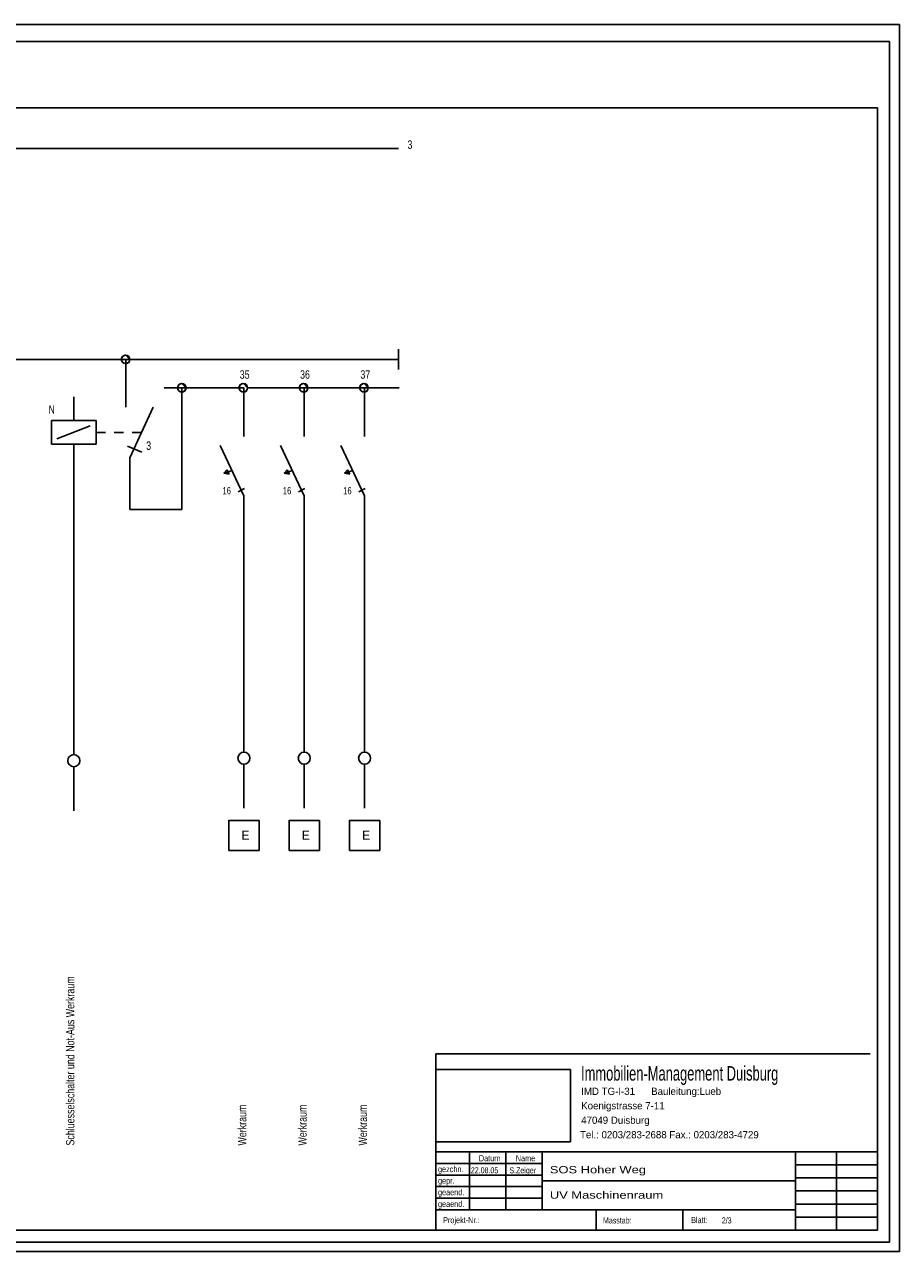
# Model space of a CAD drawing. Extents: x -79.83 to -77.01, y 96.83 to 97.74.
# Tile 5 of 8: x -78.19 to -78.04, y 97.18 to 97.39. Entities that reach past the tile are written whole.
import ezdxf

# ---------------------------------------------------------------- set-up
doc = ezdxf.new("R2010")
doc.units = 0
doc.linetypes.add('KCONTINUOUS', pattern=[0])
doc.linetypes.add('KDASHED', pattern=[0.75, 0.5, -0.25])
doc.layers.add('RAHMEN', color=7, linetype='CONTINUOUS')
doc.layers.add('SCHRIFTFELD', color=7, linetype='CONTINUOUS')

msp = doc.modelspace()

# ---------------------------------------------------------------- linework, layer by layer
at = {"layer": 'RAHMEN', "color": 7, "linetype": 'KCONTINUOUS'}
for p, q in [((-78.04035, 97.388), (-78.33037, 97.388)), ((-78.04035, 97.18465), (-78.04035, 97.388)), ((-78.27562, 97.36744), (-78.1234, 97.36744)), ((-78.1234, 97.3325), (-78.1234, 97.3342)), ((-78.2379, 97.3325), (-78.1234, 97.3325)), ((-78.16917, 97.33291), (-78.16928, 97.33263)), ((-78.16917, 97.33291), (-78.16928, 97.33263)), ((-78.16928, 97.33263), (-78.16928, 97.33235)), ((-78.16928, 97.33263), (-78.16928, 97.33235)), ((-78.16928, 97.33235), (-78.16917, 97.33209)), ((-78.16928, 97.33235), (-78.16917, 97.33209)), ((-78.16894, 97.3331), (-78.16917, 97.33291)), ((-78.16894, 97.3331), (-78.16917, 97.33291)), ((-78.16917, 97.33209), (-78.16894, 97.33189)), ((-78.16917, 97.33209), (-78.16894, 97.33189)), ((-78.16867, 97.33319), (-78.16894, 97.3331)), ((-78.16867, 97.33319), (-78.16894, 97.3331)), ((-78.16894, 97.33189), (-78.16867, 97.33181)), ((-78.16894, 97.33189), (-78.16867, 97.33181)), ((-78.16839, 97.33316), (-78.16867, 97.33319)), ((-78.16839, 97.33316), (-78.16867, 97.33319)), ((-78.16867, 97.33181), (-78.16839, 97.33183)), ((-78.16867, 97.33181), (-78.16839, 97.33183)), ((-78.1686, 97.3332), (-78.16789, 97.3325)), ((-78.16789, 97.3325), (-78.1686, 97.3332)), ((-78.1686, 97.3332), (-78.16789, 97.3325)), ((-78.16789, 97.3325), (-78.1686, 97.3332)), ((-78.1686, 97.3325), (-78.1686, 97.3246)), ((-78.16813, 97.33302), (-78.16839, 97.33316)), ((-78.16813, 97.33302), (-78.16839, 97.33316)), ((-78.16839, 97.33183), (-78.16813, 97.33198)), ((-78.16839, 97.33183), (-78.16813, 97.33198)), ((-78.16796, 97.33278), (-78.16813, 97.33302)), ((-78.16796, 97.33278), (-78.16813, 97.33302)), ((-78.16813, 97.33198), (-78.16796, 97.33221)), ((-78.16813, 97.33198), (-78.16796, 97.33221)), ((-78.16789, 97.3325), (-78.16796, 97.33278)), ((-78.16789, 97.3325), (-78.16796, 97.33278)), ((-78.16796, 97.33221), (-78.16789, 97.3325)), ((-78.16796, 97.33221), (-78.16789, 97.3325)), ((-78.1234, 97.3308), (-78.1234, 97.3325)), ((-78.1593, 97.32779), (-78.1622, 97.32779)), ((-78.15987, 97.3282), (-78.15998, 97.32793)), ((-78.15987, 97.3282), (-78.15998, 97.32793)), ((-78.15998, 97.32793), (-78.15998, 97.32764)), ((-78.15998, 97.32793), (-78.15998, 97.32764)), ((-78.15998, 97.32764), (-78.15987, 97.32738)), ((-78.15998, 97.32764), (-78.15987, 97.32738)), ((-78.15965, 97.3284), (-78.15987, 97.3282)), ((-78.15965, 97.3284), (-78.15987, 97.3282)), ((-78.15987, 97.32738), (-78.15965, 97.32719)), ((-78.15987, 97.32738), (-78.15965, 97.32719)), ((-78.15937, 97.32848), (-78.15965, 97.3284)), ((-78.15937, 97.32848), (-78.15965, 97.3284)), ((-78.15909, 97.32845), (-78.15937, 97.32848)), ((-78.15909, 97.32845), (-78.15937, 97.32848)), ((-78.1593, 97.32849), (-78.1586, 97.32779)), ((-78.1586, 97.32779), (-78.1593, 97.32849)), ((-78.1593, 97.32849), (-78.1586, 97.32779)), ((-78.1586, 97.32779), (-78.1593, 97.32849)), ((-78.1593, 97.3076), (-78.1593, 97.32779)), ((-78.1593, 97.32779), (-78.149, 97.32779)), ((-78.15883, 97.32831), (-78.15909, 97.32845)), ((-78.15883, 97.32831), (-78.15909, 97.32845)), ((-78.15909, 97.32713), (-78.15883, 97.32727)), ((-78.15909, 97.32713), (-78.15883, 97.32727)), ((-78.15866, 97.32807), (-78.15883, 97.32831)), ((-78.15866, 97.32807), (-78.15883, 97.32831)), ((-78.15883, 97.32727), (-78.15866, 97.32751)), ((-78.15883, 97.32727), (-78.15866, 97.32751)), ((-78.1586, 97.32779), (-78.15866, 97.32807)), ((-78.1586, 97.32779), (-78.15866, 97.32807)), ((-78.15866, 97.32751), (-78.1586, 97.32779)), ((-78.15866, 97.32751), (-78.1586, 97.32779)), ((-78.14966, 97.3282), (-78.14977, 97.32793)), ((-78.14966, 97.3282), (-78.14977, 97.32793)), ((-78.14977, 97.32793), (-78.14977, 97.32764)), ((-78.14977, 97.32793), (-78.14977, 97.32764)), ((-78.14977, 97.32764), (-78.14966, 97.32738)), ((-78.14977, 97.32764), (-78.14966, 97.32738)), ((-78.14944, 97.3284), (-78.14966, 97.3282)), ((-78.14944, 97.3284), (-78.14966, 97.3282)), ((-78.14966, 97.32738), (-78.14944, 97.32719)), ((-78.14966, 97.32738), (-78.14944, 97.32719)), ((-78.14916, 97.32848), (-78.14944, 97.3284)), ((-78.14916, 97.32848), (-78.14944, 97.3284)), ((-78.14888, 97.32845), (-78.14916, 97.32848)), ((-78.14888, 97.32845), (-78.14916, 97.32848)), ((-78.14909, 97.32849), (-78.14839, 97.32779)), ((-78.14839, 97.32779), (-78.14909, 97.32849)), ((-78.14909, 97.32849), (-78.14839, 97.32779)), ((-78.14839, 97.32779), (-78.14909, 97.32849)), ((-78.149, 97.32779), (-78.149, 97.3197)), ((-78.14862, 97.32831), (-78.14888, 97.32845)), ((-78.14862, 97.32831), (-78.14888, 97.32845)), ((-78.14888, 97.32713), (-78.14862, 97.32727)), ((-78.14888, 97.32713), (-78.14862, 97.32727)), ((-78.14845, 97.32807), (-78.14862, 97.32831)), ((-78.14845, 97.32807), (-78.14862, 97.32831)), ((-78.14862, 97.32727), (-78.14845, 97.32751)), ((-78.14862, 97.32727), (-78.14845, 97.32751)), ((-78.14839, 97.32779), (-78.14845, 97.32807)), ((-78.14839, 97.32779), (-78.14845, 97.32807)), ((-78.14845, 97.32751), (-78.14839, 97.32779)), ((-78.14845, 97.32751), (-78.14839, 97.32779)), ((-78.14839, 97.32779), (-78.1233, 97.32779)), ((-78.13966, 97.3282), (-78.13977, 97.32793)), ((-78.13966, 97.3282), (-78.13977, 97.32793)), ((-78.13977, 97.32793), (-78.13977, 97.32764)), ((-78.13977, 97.32793), (-78.13977, 97.32764)), ((-78.13977, 97.32764), (-78.13966, 97.32738)), ((-78.13977, 97.32764), (-78.13966, 97.32738)), ((-78.13944, 97.3284), (-78.13966, 97.3282)), ((-78.13944, 97.3284), (-78.13966, 97.3282)), ((-78.13966, 97.32738), (-78.13944, 97.32719)), ((-78.13966, 97.32738), (-78.13944, 97.32719)), ((-78.13916, 97.32848), (-78.13944, 97.3284)), ((-78.13916, 97.32848), (-78.13944, 97.3284)), ((-78.13888, 97.32845), (-78.13916, 97.32848)), ((-78.13888, 97.32845), (-78.13916, 97.32848)), ((-78.13909, 97.32849), (-78.13839, 97.32779)), ((-78.13839, 97.32779), (-78.13909, 97.32849)), ((-78.13909, 97.32849), (-78.13839, 97.32779)), ((-78.13839, 97.32779), (-78.13909, 97.32849)), ((-78.139, 97.32779), (-78.139, 97.3197)), ((-78.13862, 97.32831), (-78.13888, 97.32845)), ((-78.13862, 97.32831), (-78.13888, 97.32845)), ((-78.13888, 97.32713), (-78.13862, 97.32727)), ((-78.13888, 97.32713), (-78.13862, 97.32727)), ((-78.13845, 97.32807), (-78.13862, 97.32831)), ((-78.13845, 97.32807), (-78.13862, 97.32831)), ((-78.13862, 97.32727), (-78.13845, 97.32751)), ((-78.13862, 97.32727), (-78.13845, 97.32751)), ((-78.13839, 97.32779), (-78.13845, 97.32807)), ((-78.13839, 97.32779), (-78.13845, 97.32807)), ((-78.13845, 97.32751), (-78.13839, 97.32779)), ((-78.13845, 97.32751), (-78.13839, 97.32779)), ((-78.12966, 97.3282), (-78.12977, 97.32793)), ((-78.12966, 97.3282), (-78.12977, 97.32793)), ((-78.12977, 97.32793), (-78.12977, 97.32764)), ((-78.12977, 97.32793), (-78.12977, 97.32764)), ((-78.12977, 97.32764), (-78.12966, 97.32738)), ((-78.12977, 97.32764), (-78.12966, 97.32738)), ((-78.12944, 97.3284), (-78.12966, 97.3282)), ((-78.12944, 97.3284), (-78.12966, 97.3282)), ((-78.12966, 97.32738), (-78.12944, 97.32719)), ((-78.12966, 97.32738), (-78.12944, 97.32719)), ((-78.12916, 97.32848), (-78.12944, 97.3284)), ((-78.12916, 97.32848), (-78.12944, 97.3284)), ((-78.12888, 97.32845), (-78.12916, 97.32848)), ((-78.12888, 97.32845), (-78.12916, 97.32848)), ((-78.12909, 97.32849), (-78.12839, 97.32779)), ((-78.12839, 97.32779), (-78.12909, 97.32849)), ((-78.12909, 97.32849), (-78.12839, 97.32779)), ((-78.12839, 97.32779), (-78.12909, 97.32849)), ((-78.129, 97.32779), (-78.129, 97.3197)), ((-78.12862, 97.32831), (-78.12888, 97.32845)), ((-78.12862, 97.32831), (-78.12888, 97.32845)), ((-78.12888, 97.32713), (-78.12862, 97.32727)), ((-78.12888, 97.32713), (-78.12862, 97.32727)), ((-78.12845, 97.32807), (-78.12862, 97.32831)), ((-78.12845, 97.32807), (-78.12862, 97.32831)), ((-78.12862, 97.32727), (-78.12845, 97.32751)), ((-78.12862, 97.32727), (-78.12845, 97.32751)), ((-78.12839, 97.32779), (-78.12845, 97.32807)), ((-78.12839, 97.32779), (-78.12845, 97.32807)), ((-78.12845, 97.32751), (-78.12839, 97.32779)), ((-78.12845, 97.32751), (-78.12839, 97.32779)), ((-78.1772, 97.32235), (-78.1772, 97.3263)), ((-78.15965, 97.32719), (-78.15937, 97.32711)), ((-78.15965, 97.32719), (-78.15937, 97.32711)), ((-78.15937, 97.32711), (-78.15909, 97.32713)), ((-78.15937, 97.32711), (-78.15909, 97.32713)), ((-78.14944, 97.32719), (-78.14916, 97.32711)), ((-78.14944, 97.32719), (-78.14916, 97.32711)), ((-78.14916, 97.32711), (-78.14888, 97.32713)), ((-78.14916, 97.32711), (-78.14888, 97.32713)), ((-78.13944, 97.32719), (-78.13916, 97.32711)), ((-78.13944, 97.32719), (-78.13916, 97.32711)), ((-78.13916, 97.32711), (-78.13888, 97.32713)), ((-78.13916, 97.32711), (-78.13888, 97.32713)), ((-78.12944, 97.32719), (-78.12916, 97.32711)), ((-78.12944, 97.32719), (-78.12916, 97.32711)), ((-78.12916, 97.32711), (-78.12888, 97.32713)), ((-78.12916, 97.32711), (-78.12888, 97.32713)), ((-78.1679, 97.3162), (-78.16404, 97.3246)), ((-78.1809, 97.31845), (-78.1809, 97.32235)), ((-78.1809, 97.32235), (-78.1735, 97.32235)), ((-78.18, 97.31935), (-78.1745, 97.32146)), ((-78.1735, 97.31845), (-78.1735, 97.32235)), ((-78.17197, 97.3204), (-78.1735, 97.3204)), ((-78.16897, 97.3204), (-78.1705, 97.3204)), ((-78.16597, 97.3204), (-78.1675, 97.3204)), ((-78.1772, 97.31845), (-78.1809, 97.31845)), ((-78.1735, 97.31845), (-78.1772, 97.31845)), ((-78.1772, 97.31845), (-78.1772, 97.26699)), ((-78.1683, 97.31809), (-78.1659, 97.3171)), ((-78.149, 97.3099), (-78.15295, 97.31825)), ((-78.139, 97.3099), (-78.14295, 97.31825)), ((-78.129, 97.3099), (-78.13295, 97.31825)), ((-78.1679, 97.3162), (-78.1679, 97.3076)), ((-78.15232, 97.31362), (-78.15183, 97.31421)), ((-78.15232, 97.31362), (-78.15147, 97.31348)), ((-78.15231, 97.31362), (-78.15182, 97.31421)), ((-78.15231, 97.31362), (-78.15182, 97.31421)), ((-78.15097, 97.31408), (-78.15231, 97.31362)), ((-78.15146, 97.31348), (-78.15231, 97.31362)), ((-78.15146, 97.31348), (-78.15231, 97.31362)), ((-78.15183, 97.31421), (-78.15165, 97.31385)), ((-78.15182, 97.31421), (-78.15146, 97.31348)), ((-78.15182, 97.31421), (-78.15146, 97.31348)), ((-78.15165, 97.31385), (-78.15147, 97.31348)), ((-78.14232, 97.31362), (-78.14183, 97.31421)), ((-78.14232, 97.31362), (-78.14147, 97.31348)), ((-78.14231, 97.31362), (-78.14182, 97.31421)), ((-78.14231, 97.31362), (-78.14182, 97.31421)), ((-78.14097, 97.31408), (-78.14231, 97.31362)), ((-78.14146, 97.31348), (-78.14231, 97.31362)), ((-78.14146, 97.31348), (-78.14231, 97.31362)), ((-78.14183, 97.31421), (-78.14165, 97.31385)), ((-78.14182, 97.31421), (-78.14146, 97.31348)), ((-78.14182, 97.31421), (-78.14146, 97.31348)), ((-78.14165, 97.31385), (-78.14147, 97.31348)), ((-78.13232, 97.31362), (-78.13183, 97.31421)), ((-78.13232, 97.31362), (-78.13147, 97.31348)), ((-78.13231, 97.31362), (-78.13182, 97.31421)), ((-78.13231, 97.31362), (-78.13182, 97.31421)), ((-78.13097, 97.31408), (-78.13231, 97.31362)), ((-78.13146, 97.31348), (-78.13231, 97.31362)), ((-78.13146, 97.31348), (-78.13231, 97.31362)), ((-78.13183, 97.31421), (-78.13165, 97.31385)), ((-78.13182, 97.31421), (-78.13146, 97.31348)), ((-78.13182, 97.31421), (-78.13146, 97.31348)), ((-78.13165, 97.31385), (-78.13147, 97.31348)), ((-78.14997, 97.31056), (-78.14889, 97.3111)), ((-78.13997, 97.31056), (-78.13889, 97.3111)), ((-78.12997, 97.31056), (-78.12889, 97.3111)), ((-78.149, 97.3099), (-78.149, 97.2674)), ((-78.139, 97.3099), (-78.139, 97.2674)), ((-78.129, 97.3099), (-78.129, 97.2674)), ((-78.1679, 97.3076), (-78.1593, 97.3076)), ((-78.1772, 97.265), (-78.1772, 97.25769)), ((-78.149, 97.26541), (-78.149, 97.2581)), ((-78.139, 97.26541), (-78.139, 97.2581)), ((-78.129, 97.26541), (-78.129, 97.2581)), ((-78.1465, 97.2561), (-78.1515, 97.2561)), ((-78.15148, 97.25112), (-78.15148, 97.25612)), ((-78.1465, 97.2511), (-78.1465, 97.2561)), ((-78.1365, 97.2561), (-78.1415, 97.2561)), ((-78.14148, 97.25112), (-78.14148, 97.25612)), ((-78.1365, 97.2511), (-78.1365, 97.2561)), ((-78.1265, 97.2561), (-78.1315, 97.2561)), ((-78.13148, 97.25112), (-78.13148, 97.25612)), ((-78.1265, 97.2511), (-78.1265, 97.2561)), ((-78.15148, 97.25112), (-78.1465, 97.2511)), ((-78.14148, 97.25112), (-78.1365, 97.2511)), ((-78.13148, 97.25112), (-78.1265, 97.2511)), ((-78.33037, 97.18465), (-78.04035, 97.18465))]:
    msp.add_line(p, q, dxfattribs=at)
for centre, radius in [((-78.1686, 97.3325), 0.0007), ((-78.1593, 97.32779), 0.0007), ((-78.14909, 97.32779), 0.0007), ((-78.13909, 97.32779), 0.0007), ((-78.12909, 97.32779), 0.0007), ((-78.1772, 97.26599), 0.001), ((-78.149, 97.2664), 0.001), ((-78.139, 97.2664), 0.001), ((-78.129, 97.2664), 0.001)]:
    msp.add_circle(centre, radius, dxfattribs=at)
at = {"layer": 'SCHRIFTFELD', "color": 7, "linetype": 'KCONTINUOUS'}
for p, q in [((-78.328, 97.38519), (-78.042, 97.38519)), ((-78.042, 97.38519), (-78.042, 97.18619)), ((-78.326, 97.37419), (-78.044, 97.37419)), ((-78.044, 97.37419), (-78.044, 97.18819)), ((-78.1172, 97.18819), (-78.1172, 97.21739)), ((-78.1172, 97.21739), (-78.0452, 97.21739)), ((-78.044, 97.18819), (-78.044, 97.21739)), ((-78.044, 97.18819), (-78.044, 97.21739)), ((-78.044, 97.20115), (-78.1172, 97.20115)), ((-78.1116, 97.19155), (-78.1116, 97.20115)), ((-78.1056, 97.19155), (-78.1056, 97.20115)), ((-78.0996, 97.19155), (-78.0996, 97.20115)), ((-78.0576, 97.18819), (-78.0576, 97.20115)), ((-78.0508, 97.18819), (-78.0508, 97.20115)), ((-78.0996, 97.19923), (-78.1172, 97.19923)), ((-78.0996, 97.19731), (-78.1172, 97.19731)), ((-78.044, 97.19899), (-78.0576, 97.19899)), ((-78.0996, 97.19539), (-78.1172, 97.19539)), ((-78.0576, 97.19636), (-78.0996, 97.19636)), ((-78.044, 97.19683), (-78.0576, 97.19683)), ((-78.0996, 97.19347), (-78.1172, 97.19347)), ((-78.044, 97.19468), (-78.0576, 97.19468)), ((-78.0576, 97.19155), (-78.1172, 97.19155)), ((-78.09064, 97.18819), (-78.09064, 97.19155)), ((-78.07624, 97.18819), (-78.07624, 97.19155)), ((-78.044, 97.19251), (-78.0576, 97.19251)), ((-78.044, 97.19035), (-78.0576, 97.19035)), ((-78.044, 97.18819), (-78.326, 97.18819)), ((-78.044, 97.18819), (-78.1172, 97.18819)), ((-78.116, 97.18819), (-78.044, 97.18819)), ((-78.042, 97.18619), (-78.328, 97.18619))]:
    msp.add_line(p, q, dxfattribs=at)
at = {"layer": 'SCHRIFTFELD', "color": 7, "linetype": 'KDASHED'}
for p, q in [((-78.10604, 97.21478), (-78.1172, 97.21478)), ((-78.1172, 97.21478), (-78.1172, 97.20279)), ((-78.09488, 97.21478), (-78.10604, 97.21478)), ((-78.09488, 97.20279), (-78.09488, 97.21478)), ((-78.1172, 97.20279), (-78.09488, 97.20279))]:
    msp.add_line(p, q, dxfattribs=at)

# ---------------------------------------------------------------- texts
at = {"layer": 'RAHMEN', "color": 7}
for s, height, width, p in [('3', 0.0014, 0.785714, (-78.1219, 97.3674, 61)), ('35', 0.0014, 0.785714, (-78.1497, 97.32929, 61)), ('36', 0.0014, 0.785714, (-78.1397, 97.32929, 61)), ('37', 0.0014, 0.785714, (-78.1297, 97.32929, 61)), ('N', 0.0014, 0.785714, (-78.1814, 97.32349, 61)), ('3', 0.0014, 0.785714, (-78.1652, 97.3175, 61)), ('16', 0.0012, 0.75, (-78.15254, 97.31014, 61)), ('16', 0.0012, 0.75, (-78.14254, 97.31014, 61)), ('16', 0.0012, 0.75, (-78.13254, 97.31014, 61))]:
    msp.add_text(s, height=height, dxfattribs=dict(at, width=width)).set_placement(p)
for p in [(-78.14942, 97.25288, 61), (-78.13942, 97.25288, 61), (-78.12942, 97.25288, 61)]:
    msp.add_text('E ', height=0.0015, dxfattribs=at).set_placement(p)
at = {"layer": 'RAHMEN', "color": 7, "width": 0.785714}
for s, p in [('Schluesselschalter und Not-Aus Werkraum', (-78.1771, 97.2022, 61)), ('Werkraum', (-78.1486, 97.2022, 61)), ('Werkraum', (-78.1386, 97.2022, 61)), ('Werkraum', (-78.1286, 97.2022, 61))]:
    msp.add_text(s, height=0.0014, rotation=90, dxfattribs=at).set_placement(p)
at = {"layer": 'SCHRIFTFELD', "color": 7}
for s, height, width, p in [('Immobilien-Management Duisburg', 0.0024, 0.666667, (-78.09313, 97.21296, 61)), ('Datum ', 0.001, 0.72, (-78.11006, 97.1996, 61)), ('Name', 0.001, 0.72, (-78.10394, 97.1996, 61)), ('gezchn. ', 0.001, 0.72, (-78.11683, 97.19779, 61)), ('22.08.05', 0.001, 0.7, (-78.1114, 97.1976, 61)), ('S.Zeiger', 0.001, 0.7, (-78.105, 97.1976, 61)), ('SOS Hoher Weg', 0.0012, 1.333333, (-78.0983, 97.1976, 61)), ('gepr. ', 0.001, 0.72, (-78.11683, 97.19587, 61)), ('geaend. ', 0.001, 0.72, (-78.11683, 97.19396, 61)), ('geaend. ', 0.001, 0.72, (-78.11683, 97.19203, 61)), ('UV Maschinenraum', 0.0012, 1.333333, (-78.0983, 97.1934, 61)), ('Projekt-Nr.:', 0.001, 0.72, (-78.11599, 97.18934, 61)), ('Masstab:', 0.001, 0.7, (-78.0895, 97.18929, 61)), ('Blatt:', 0.001, 0.72, (-78.07488, 97.18934, 61)), ('2/3', 0.001, 0.7, (-78.0698, 97.18929, 61))]:
    msp.add_text(s, height=height, dxfattribs=dict(at, width=width)).set_placement(p)
for s, p in [('IMD TG-I-31      Bauleitung:Lueb', (-78.0931, 97.21059, 61)), ('Koenigstrasse 7-11', (-78.0931, 97.2082, 61)), ('47049 Duisburg', (-78.0931, 97.2058, 61)), ('Tel.: 0203/283-2688 Fax.: 0203/283-4729', (-78.0933, 97.2034, 61))]:
    msp.add_text(s, height=0.0012, dxfattribs=at).set_placement(p)

doc.saveas('drawing.dxf')
